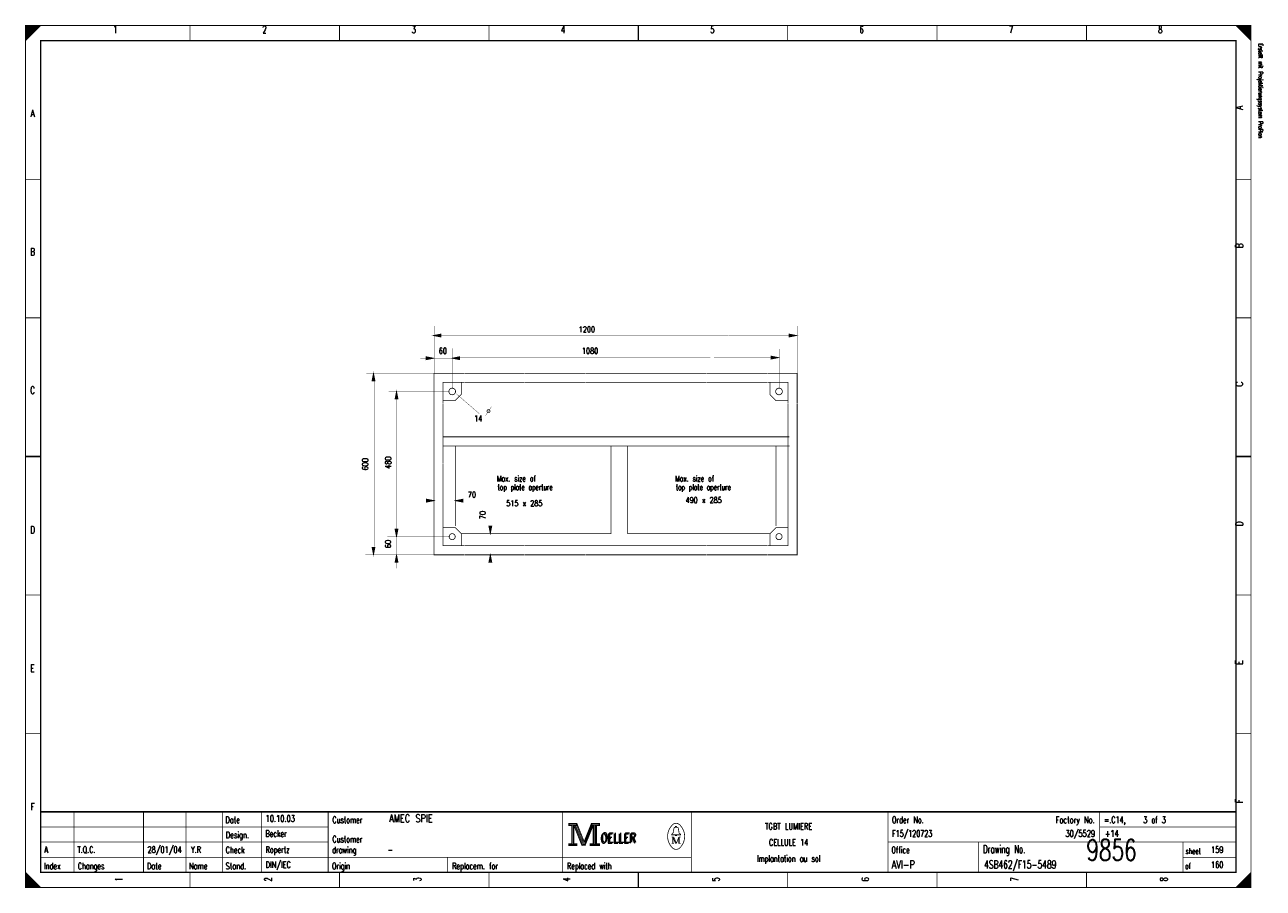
# Model space of a CAD drawing. Extents: x 0 to 409, y 0 to 285.
import ezdxf
from ezdxf.enums import TextEntityAlignment as Align

# ---------------------------------------------------------------- set-up
doc = ezdxf.new("R2010")
doc.units = 0
doc.header["$MEASUREMENT"] = 0
doc.linetypes.add('GESTRICHELT', pattern=[3.75, 3, -0.75])
doc.layers.get('0').update_dxf_attribs({"color": 9, "linetype": 'CONTINUOUS'})
doc.layers.add('1', color=7, linetype='CONTINUOUS')
doc.styles.get("Standard").update_dxf_attribs({"font": 'TXT', "bigfont": 'TXT'})

msp = doc.modelspace()

# ---------------------------------------------------------------- linework, layer by layer
at = {"color": 0, "const_width": 0.25, "flags": 128}
for points in [[(0, 142.5), (0, 285), (405, 285), (405, 0), (0, 0), (0, 142.5)], [(0, 285), (5, 285), (0, 280), (0, 285)], [(0.25, 285), (0.25, 280.25), (0.5, 280.5), (0.5, 285), (0.75, 285), (0.75, 280.75), (1, 281), (1, 285), (1.25, 285), (1.25, 281.25), (1.5, 281.5), (1.5, 285), (1.75, 285), (1.75, 281.75), (2, 282)], [(2, 282), (2, 285), (2.25, 285), (2.25, 282.25), (2.5, 282.5), (2.5, 285), (2.75, 285), (2.75, 282.75), (3, 283), (3, 285), (3.25, 285), (3.25, 283.25), (3.5, 283.5), (3.5, 285), (3.75, 285)], [(3.75, 285), (3.75, 283.75), (4, 284), (4, 285), (4.25, 285), (4.25, 284.25), (4.5, 284.5), (4.5, 285), (4.75, 285), (4.75, 284.75)], [(400, 285), (405, 280), (404.75, 280.25), (404.75, 285), (404.5, 285), (404.5, 280.5), (404.25, 280.75), (404.25, 285), (404, 285), (404, 281), (403.75, 281.25), (403.75, 285), (403.5, 285), (403.5, 281.5), (403.25, 281.75)], [(401.5, 283.5), (401.5, 285), (401.25, 285), (401.25, 283.75), (401, 284), (401, 285), (400.75, 285), (400.75, 284.25), (400.5, 284.5), (400.5, 285), (400.25, 285), (400.25, 284.75)], [(403.25, 281.75), (403.25, 285), (403, 285), (403, 282), (402.75, 282.25), (402.75, 285), (402.5, 285), (402.5, 282.5), (402.25, 282.75), (402.25, 285), (402, 285), (402, 283), (401.75, 283.25), (401.75, 285), (401.5, 285)], [(179.5, 21.2), (179.5, 20.5), (180.5, 20.5), (180.5, 14.5), (179.5, 14.5), (179.5, 13.8), (182.2, 13.8), (182.2, 14.5), (181.2, 14.5), (181.2, 20.5), (182.2, 20.5), (182.2, 21.2), (179.5, 21.2)], [(180.7, 20.7), (180.7, 14.3), (181, 14.3), (181, 20.7)], [(181.2, 20.5), (183.9, 13.8), (184.9, 13.8), (187.6, 20.5)], [(181.8, 20.5), (184.2, 14.6), (184.6, 14.6)], [(182.2, 21.2), (184.6, 15.2), (187, 21.2)], [(182.2, 20.5), (184.4, 14.9), (184.7, 14.9)], [(184.6, 14.2), (184.9, 14.2), (187.4, 20.5)], [(184.6, 14.6), (184.8, 14.6), (187.2, 20.5)], [(187.6, 20.5), (187.6, 14.5), (186.6, 14.5), (186.6, 13.8), (187.1, 13.8)], [(187, 21.2), (187, 20.5), (188, 20.5), (188, 14.5), (187, 14.5), (187, 13.8), (189.7, 13.8), (189.7, 14.5), (188.7, 14.5), (188.7, 20.5), (189.7, 20.5), (189.7, 21.2), (187, 21.2)], [(187.8, 20.7), (187.8, 14.3), (188.3, 14.3), (188.3, 20.7), (188.5, 20.7), (188.5, 14.3)], [(214.8, 17.4), (213.5, 17.4), (213.5, 17.6), (214, 18), (214.3, 19.6)], [(213.9, 16.7), (213.9, 14.6), (213.5, 14.6)], [(213.9, 16.7), (214.8, 14.6), (215.1, 14.6)], [(214.8, 19.9), (214.8, 20.2), (215.2, 20.2), (215.2, 19.9)], [(215.2, 17.4), (216.5, 17.4), (216.5, 17.6), (216, 18), (215.7, 19.6)], [(0, 5), (0, 0), (5, 0), (0, 5), (0.25, 4.75), (0.25, 0), (0.5, 0), (0.5, 4.5), (0.75, 4.25), (0.75, 0), (1, 0), (1, 4), (1.25, 3.75), (1.25, 0), (1.5, 0)], [(404.75, 4.75), (404.75, 0), (404.5, 0), (404.5, 4.5), (404.25, 4.25), (404.25, 0), (404, 0), (404, 4), (403.75, 3.75), (403.75, 0), (403.5, 0), (403.5, 3.5), (403.25, 3.25), (403.25, 0), (403, 0)], [(1.5, 0), (1.5, 3.5), (1.75, 3.25), (1.75, 0), (2, 0), (2, 3), (2.25, 2.75), (2.25, 0), (2.5, 0), (2.5, 2.5), (2.75, 2.25), (2.75, 0), (3, 0), (3, 2), (3.25, 1.75)], [(3.25, 1.75), (3.25, 0), (3.5, 0), (3.5, 1.5), (3.75, 1.25), (3.75, 0), (4, 0), (4, 1), (4.25, 0.75), (4.25, 0), (4.5, 0), (4.5, 0.5), (4.75, 0.25)], [(401.25, 1.25), (401.25, 0), (401, 0), (401, 1), (400.75, 0.75), (400.75, 0), (400.5, 0), (400.5, 0.5), (400.25, 0.25), (400.25, 0)], [(403, 0), (403, 3), (402.75, 2.75), (402.75, 0), (402.5, 0), (402.5, 2.5), (402.25, 2.25), (402.25, 0), (402, 0), (402, 2), (401.75, 1.75), (401.75, 0), (401.5, 0), (401.5, 1.5), (401.25, 1.25)]]:
    msp.add_lwpolyline(points, dxfattribs=at)
at = {"color": 0, "flags": 128}
for points, const_width in [([(0, 285), (405, 285), (405, 0), (0, 0)], 0.25), ([(5, 280), (400, 280), (400, 5), (5, 5)], 0.5), ([(5, 280), (400, 280), (400, 5), (5, 5)], 0.25), ([(179.7, 21), (182, 21), (182, 20.7), (179.7, 20.7)], 0.25), ([(187.2, 21), (189.5, 21), (189.5, 20.7), (187.2, 20.7)], 0.25), ([(214.8, 17.4), (215.2, 17.4), (215.2, 17.1), (214.8, 17.1)], 0.25), ([(179.7, 14.3), (182, 14.3), (182, 14), (179.7, 14)], 0.25), ([(186.8, 14.3), (189.5, 14.3), (189.5, 14), (186.8, 14)], 0.25)]:
    msp.add_lwpolyline(points, close=True, dxfattribs=dict(at, const_width=const_width))
at = {"color": 0}
for points, const_width in [([(54.375, 285), (54.375, 280)], 0.25), ([(103.75, 285), (103.75, 280)], 0.25), ([(153.125, 285), (153.125, 280)], 0.25), ([(202.5, 280), (202.5, 285)], 0.5), ([(202.5, 285), (202.5, 280)], 0.25), ([(251.875, 285), (251.875, 280)], 0.25), ([(301.25, 285), (301.25, 280)], 0.25), ([(350.625, 285), (350.625, 280)], 0.25), ([(0, 234.167), (5, 234.167)], 0.25), ([(405, 234.167), (400, 234.167)], 0.25), ([(0, 188.334), (5, 188.334)], 0.25), ([(405, 188.334), (400, 188.334)], 0.25), ([(5, 142.5), (0, 142.5)], 0.5), ([(0, 142.5), (5, 142.5)], 0.25), ([(400, 142.5), (405, 142.5)], 0.5), ([(405, 142.5), (400, 142.5)], 0.25), ([(0, 96.667), (5, 96.667)], 0.25), ([(405, 96.667), (400, 96.667)], 0.25), ([(0, 50.834), (5, 50.834)], 0.25), ([(405, 50.834), (400, 50.834)], 0.25), ([(400, 25), (5, 25)], 0.5), ([(16, 5), (16, 25)], 0.25), ([(39, 5), (39, 25)], 0.25), ([(53, 5), (53, 25)], 0.25), ([(65, 25), (65, 5)], 0.25), ([(78, 25), (78, 5)], 0.25), ([(100, 25), (100, 5)], 0.25), ([(177.5, 25), (177.5, 5)], 0.25), ([(220, 25), (220, 5)], 0.25), ([(285, 25), (285, 5)], 0.25), ([(355, 25), (355, 15)], 0.25), ([(181.5, 20.5), (184, 14.2)], 0.25), ([(184.7, 14.9), (187, 20.6)], 0.25), ([(5, 20), (100, 20)], 0.25), ([(213.5, 16.7), (214.2, 16.7)], 0.25), ([(214.2, 16.7), (215.1, 14.6)], 0.25), ([(214.6, 19.9), (215.5, 19.9)], 0.25), ([(215.1, 14.6), (215.9, 16.7)], 0.25), ([(215.9, 14.6), (215.9, 16.7)], 0.25), ([(215.9, 16.7), (216.5, 16.7)], 0.25), ([(216.1, 16.7), (216.1, 14.6)], 0.25), ([(355, 20), (400, 20)], 0.25), ([(5, 15), (100, 15)], 0.25), ([(184, 14.2), (184.6, 14.2)], 0.25), ([(213.9, 14.6), (214.3, 14.6)], 0.25), ([(216.5, 14.6), (215.7, 14.6)], 0.25), ([(285, 15), (400, 15)], 0.25), ([(315, 15), (315, 5)], 0.25), ([(382.5, 15), (382.5, 5)], 0.25), ([(5, 10), (220, 10)], 0.25), ([(139.5, 10), (139.5, 5)], 0.25), ([(382.5, 10), (400, 10)], 0.25), ([(54.375, 0), (54.375, 5)], 0.25), ([(103.75, 0), (103.75, 5)], 0.25), ([(153.125, 0), (153.125, 5)], 0.25), ([(202.5, 5), (202.5, 0)], 0.5), ([(202.5, 0), (202.5, 5)], 0.25), ([(251.875, 0), (251.875, 5)], 0.25), ([(301.25, 0), (301.25, 5)], 0.25), ([(350.625, 0), (350.625, 5)], 0.25), ([(405, 5), (400, 0)], 0.25), ([(4.75, 0), (4.75, 0.25)], 0.25)]:
    msp.add_lwpolyline(points, dxfattribs=dict(at, const_width=const_width))
at = {"color": 0, "const_width": 0.25, "flags": 128}
for points in [[(213.499601, 20.388348, 0.373815), (213.488, 13.425, 0.373815)], [(216.493359, 20.403602, 0.530775), (213.513, 20.413, 0.530775)], [(216.498075, 13.401685, 0.378582), (216.463, 20.438, 0.378582)], [(214.6, 19.9, 0.414214), (214.3, 19.6, 0.414214)], [(215.7, 19.6, 0.414214), (215.4, 19.9, 0.414214)], [(213.502705, 13.401803, 0.532213), (216.488, 13.388, 0.532213)]]:
    msp.add_lwpolyline(points, format="xyb", dxfattribs=at)
at = {"layer": '1', "color": 0}
for points, const_width in [([(135, 185.6), (135, 170)], 0.1), ([(255, 185.6), (255, 170)], 0.1), ([(137.3, 182.2), (134.8, 182.5)], 0.25), ([(134.9, 182.5), (137.3, 182.8)], 0.25), ([(134.9, 182.5), (137.3, 182.6)], 0.25), ([(135.1, 182.5), (137.3, 182.4)], 0.25), ([(137.3, 182.5), (164.9, 182.5)], 0.1), ([(164.9, 182.5), (185, 182.5)], 0.1), ([(184.9, 182.5), (204.9, 182.5)], 0.1), ([(204.9, 182.5), (232.3, 182.5)], 0.1), ([(232.4, 182.5), (252.4, 182.5)], 0.1), ([(252.3, 182.8), (254.8, 182.5)], 0.25), ([(252.3, 182.6), (254.6, 182.5)], 0.25), ([(252.3, 182.4), (254.8, 182.5)], 0.25), ([(254.8, 182.5), (252.3, 182.2)], 0.25), ([(141, 178.3), (141, 165.3)], 0.1), ([(249.1, 178), (249.1, 165)], 0.1), ([(130.5, 175), (141, 175)], 0.1), ([(132.4, 175.3), (134.9, 175)], 0.25), ([(132.4, 175.1), (134.7, 175)], 0.25), ([(134.9, 175), (132.4, 174.7)], 0.25), ([(132.4, 174.9), (134.9, 175)], 0.25), ([(143.5, 174.7), (141, 175)], 0.25), ([(141.1, 175), (143.5, 175.3)], 0.25), ([(141.1, 175), (143.5, 175.1)], 0.25), ([(141.3, 175), (143.5, 174.9)], 0.25), ([(164.9, 175.1), (143.4, 175.1)], 0.1), ([(164.9, 175.1), (185, 175.1)], 0.1), ([(185, 175.1), (205, 175.1)], 0.1), ([(205, 175.1), (226.3, 175.1)], 0.1), ([(227.5, 175.1), (247.5, 175.1)], 0.1), ([(246.4, 175.5), (248.9, 175.2)], 0.25), ([(246.4, 175.3), (248.7, 175.2)], 0.25), ([(248.9, 175.2), (246.4, 174.9)], 0.25), ([(246.4, 175.1), (248.9, 175.2)], 0.25), ([(112.6, 170.1), (135, 170.1)], 0.1), ([(115, 169.8), (114.6, 167.5)], 0.25), ([(115, 169.8), (114.8, 167.5)], 0.25), ([(115, 169.7), (115.3, 167.5)], 0.25), ([(115, 169.7), (115.1, 167.5)], 0.25), ([(145.1, 170), (165, 170)], 0.25), ([(165.1, 170), (185, 170)], 0.25), ([(185.1, 170), (205, 170)], 0.25), ([(205.1, 170), (225, 170)], 0.25), ([(225.1, 170), (245, 170)], 0.25), ([(115.2, 112.7), (115.2, 167.4)], 0.1), ([(120, 164.1), (140, 164.1)], 0.1), ([(122.6, 163.8), (122.2, 161.5)], 0.25), ([(122.6, 163.8), (122.4, 161.5)], 0.25), ([(122.6, 163.7), (122.7, 161.5)], 0.25), ([(122.6, 163.7), (122.9, 161.5)], 0.25), ([(145.1, 167), (165, 167)], 0.25), ([(165.1, 167), (185, 167)], 0.25), ([(185.1, 167), (205, 167)], 0.25), ([(205.1, 167), (225, 167)], 0.25), ([(225.1, 167), (245, 167)], 0.25), ([(122.5, 118.2), (122.5, 161.5)], 0.1), ([(135, 140.2), (135, 160.1)], 0.25), ([(138, 140.1), (138, 160)], 0.25), ([(142.4, 163.2), (149.9, 156.7)], 0.1), ([(252, 140.1), (252, 160)], 0.25), ([(255, 140.1), (255, 160)], 0.25), ([(154, 159), (152, 156)], 0.1), ([(159, 149), (138, 149)], 0.25), ([(252.4, 149), (158.4, 149)], 0.25), ([(159, 146), (138, 146)], 0.25), ([(252.5, 146), (158.5, 146)], 0.25), ([(135, 120), (135, 140.6)], 0.25), ([(138, 120), (138, 140)], 0.25), ([(252, 120), (252, 140.5)], 0.25), ([(255, 119.9), (255, 140.6)], 0.25), ([(130.5, 127.9), (132.5, 127.9)], 0.1), ([(132.5, 128.2), (135, 127.9)], 0.25), ([(132.5, 128), (134.8, 127.9)], 0.25), ([(132.5, 127.8), (135, 127.9)], 0.25), ([(135, 127.9), (132.5, 127.6)], 0.25), ([(144.6, 127.6), (142.1, 127.9)], 0.25), ([(142.2, 127.9), (144.6, 128.2)], 0.25), ([(142.2, 127.9), (144.6, 128)], 0.25), ([(142.4, 127.9), (144.6, 127.8)], 0.25), ([(144.6, 127.9), (146.6, 127.9)], 0.1), ([(153.6, 117.1), (153.3, 119.5)], 0.25), ([(153.6, 117.1), (153.5, 119.5)], 0.25), ([(153.6, 117), (153.7, 119.5)], 0.25), ([(153.6, 117), (153.9, 119.5)], 0.25), ([(153.6, 119.5), (153.6, 121.5)], 0.1), ([(119.6, 116), (140.3, 116)], 0.1), ([(122.6, 116.1), (122.3, 118.5)], 0.25), ([(122.6, 116.1), (122.5, 118.5)], 0.25), ([(122.6, 116), (122.7, 118.5)], 0.25), ([(122.6, 116), (122.9, 118.5)], 0.25), ([(122.6, 116), (122.6, 110.1)], 0.1), ([(115, 110.1), (114.7, 112.5)], 0.25), ([(115, 110.1), (114.9, 112.5)], 0.25), ([(115, 110), (115.1, 112.5)], 0.25), ([(115, 110), (115.3, 112.5)], 0.25), ([(145.1, 113), (165, 113)], 0.25), ([(165.1, 113), (185, 113)], 0.25), ([(185, 113), (205, 113)], 0.25), ([(205.1, 113), (225, 113)], 0.25), ([(225.1, 113), (245, 113)], 0.25), ([(112.3, 110), (135, 110)], 0.1), ([(122.6, 109.8), (122.2, 107.5)], 0.25), ([(122.6, 109.8), (122.4, 107.5)], 0.25), ([(122.6, 109.7), (122.7, 107.5)], 0.25), ([(122.6, 109.7), (122.9, 107.5)], 0.25), ([(122.6, 110.1), (122.6, 105.5)], 0.1), ([(145.1, 110), (165, 110)], 0.25), ([(153.6, 109.8), (153.2, 107.5)], 0.25), ([(153.6, 109.8), (153.4, 107.5)], 0.25), ([(153.6, 109.7), (153.9, 107.5)], 0.25), ([(153.6, 109.7), (153.7, 107.5)], 0.25), ([(153.6, 110.1), (153.6, 105.5)], 0.1), ([(165.1, 110), (185, 110)], 0.25), ([(185.1, 110), (205, 110)], 0.25), ([(205.1, 110), (225, 110)], 0.25), ([(225.1, 110), (245, 110)], 0.25)]:
    msp.add_lwpolyline(points, dxfattribs=dict(at, const_width=const_width))
at = {"layer": '1', "color": 0, "const_width": 0.25, "flags": 128}
for points in [[(134.8, 182.5), (137.3, 183), (137.3, 182), (134.8, 182.5)], [(254.8, 182.5), (252.3, 183), (252.3, 182), (254.8, 182.5)], [(134.9, 175), (132.4, 175.5), (132.4, 174.5), (134.9, 175)], [(141, 175), (143.5, 175.5), (143.5, 174.5), (141, 175)], [(248.9, 175.2), (246.4, 175.7), (246.4, 174.7), (248.9, 175.2)], [(115, 170), (114.5, 167.5), (115.5, 167.5), (115, 170)], [(135, 160.1), (135, 170), (145, 170)], [(245.1, 170), (255, 170), (255, 160.1)], [(122.6, 164), (122.1, 161.5), (123.1, 161.5), (122.6, 164)], [(144, 167), (144, 163), (142, 161), (138, 161)], [(145, 167), (138, 167), (138, 160.1)], [(252, 160.1), (252, 167), (245.1, 167)], [(246, 167), (246, 163), (248, 161), (252, 161)], [(135, 127.9), (132.5, 128.4), (132.5, 127.4), (135, 127.9)], [(142.1, 127.9), (144.6, 128.4), (144.6, 127.4), (142.1, 127.9)], [(135, 120), (135, 110), (145, 110)], [(138, 120), (138, 113), (145, 113)], [(144, 113), (144, 117), (142, 119), (138, 119)], [(153.6, 117), (153.1, 119.5), (154.1, 119.5), (153.6, 117)], [(245.1, 113), (252, 113), (252, 120)], [(245.1, 110), (255, 110), (255, 120)], [(252, 119), (248, 119), (246, 117), (246, 113)], [(122.6, 116), (122.1, 118.5), (123.1, 118.5), (122.6, 116)], [(115, 110), (114.5, 112.5), (115.5, 112.5), (115, 110)], [(122.6, 110), (122.1, 107.5), (123.1, 107.5), (122.6, 110)], [(153.6, 110), (153.1, 107.5), (154.1, 107.5), (153.6, 110)]]:
    msp.add_lwpolyline(points, dxfattribs=at)
for points in [[(142.1, 164, 1), (139.9, 164, 1)], [(250.1, 164, 1), (247.9, 164, 1)], [(153.5, 157.5, 1), (152.5, 157.5, 1)], [(142, 116, 1), (140, 116, 1)], [(250, 116, 1), (248, 116, 1)]]:
    msp.add_lwpolyline(points, format="xyb", close=True, dxfattribs=at)
at = {"layer": '1', "color": 0, "linetype": 'GESTRICHELT', "const_width": 0.25}
for points in [[(142, 146), (142, 119.5)], [(248, 146), (248, 119.5)], [(226, 117), (246, 117)]]:
    msp.add_lwpolyline(points, dxfattribs=at)
at = {"layer": '1', "color": 0, "linetype": 'GESTRICHELT', "const_width": 0.25, "flags": 128}
for points in [[(193.5, 146), (193.5, 117), (144, 117)], [(226, 117), (199, 117), (199, 146)]]:
    msp.add_lwpolyline(points, dxfattribs=at)

# ---------------------------------------------------------------- texts
at = {"color": 0}
for s, height, width, p in [('1', 2.38125, 0.672, (29.654421, 284.858032)), ('2', 2.38125, 0.672, (78.988169, 284.858032)), ('3', 2.38125, 0.672, (128.321918, 284.858032)), ('4', 2.38125, 0.672, (177.655666, 284.858032)), ('5', 2.38125, 0.672, (226.989415, 284.858032)), ('6', 2.38125, 0.672, (276.323163, 284.858032)), ('7', 2.38125, 0.672, (325.656912, 284.858032)), ('8', 2.38125, 0.672, (374.99066, 284.858032)), ('A', 2.38125, 0.76, (2.325654, 257.174346)), ('B', 2.38125, 0.76, (2.325654, 211.389788)), ('C', 2.38125, 0.76, (2.325654, 165.60523)), ('D', 2.38125, 0.76, (2.325654, 119.465753)), ('E', 2.38125, 0.76, (2.325654, 73.681196)), ('F', 2.38125, 0.76, (2.325654, 27.896638)), ('TGBT LUMIERE', 2.143125, 0.754667, (252.188667, 21.295143)), ('CELLULE 14', 2.143125, 0.736, (252.188667, 15.971357)), ('Implantation au sol', 2.143125, 0.618526, (252.188667, 10.647572))]:
    msp.add_text(s, height=height, dxfattribs=dict(at, width=width)).set_placement(p, align=Align.TOP_CENTER)
at = {"color": 0, "width": 0.622634}
msp.add_text('Erstellt mit Projektierungssystem ProPlan', height=1.42875, rotation=270, dxfattribs=at).set_placement((407.023879, 279.056912), align=Align.BOTTOM_LEFT)
at = {"color": 0, "width": 0.76}
for s, p in [('A', (399.909527, 257.174346)), ('B', (399.909527, 211.389788)), ('C', (399.921949, 165.60523)), ('D', (399.921949, 119.465753)), ('E', (399.909527, 73.681196)), ('F', (399.909527, 27.896638))]:
    msp.add_text(s, height=2.38125, rotation=90, dxfattribs=at).set_placement(p, align=Align.TOP_LEFT)
at = {"color": 0}
for s, height, width, p in [('Date', 2.143125, 0.64, (66.054919, 23.424658)), ('Customer', 2.143125, 0.62, (101.403082, 23.424658)), ('Order No.', 2.143125, 0.656889, (286.328331, 23.424658)), ('=.C14,    3 of 3', 2.143125, 0.682, (356.433717, 23.424658)), ('Design.', 2.143125, 0.636571, (66.191563, 18.455791)), ('Customer', 2.143125, 0.62, (101.403082, 17.036115)), ('OELLER', 3.095625, 0.76, (189.964259, 17.745953)), ('OELLER', 3.095625, 0.76, (189.964259, 17.745953)), ('OELLER', 3.095625, 0.76, (190.319178, 18.100872)), ('Check', 2.143125, 0.632, (66.11703, 13.486924)), ('drawing', 2.143125, 0.6, (101.328549, 13.486924)), ('Office', 2.143125, 0.626667, (286.154421, 13.486924)), ('Drawing No.', 2.619375, 0.646545, (316.427242, 13.983811)), ('sheet', 1.905, 0.6, (383.377397, 12.990037)), ('Index', 2.143125, 0.632, (6.086021, 8.163138)), ('Changes', 2.143125, 0.622857, (17.262422, 8.163138)), ('Stand.', 2.143125, 0.642667, (66.11703, 8.163138)), ('Origin', 2.143125, 0.626667, (101.266438, 8.163138)), ('Replacem. for', 2.143125, 0.627077, (140.973007, 8.163138)), ('Replaced with', 2.143125, 0.619692, (178.949346, 8.163138)), ('of', 1.905, 0.6, (383.228331, 8.021171)), ('Date', 2.143125, 0.64, (40.145828, 8.163138)), ('Name', 2.143125, 0.64, (54.03736, 8.163138))]:
    msp.add_text(s, height=height, dxfattribs=dict(at, width=width)).set_placement(p, align=Align.TOP_LEFT)
for s, height, width, p in [('10.10.03', 2.143125, 0.678, (79.33599, 21.082192)), ('AMEC SPIE', 2.619375, 0.752889, (120.157005, 20.769863)), ('Becker', 2.143125, 0.626667, (79.273879, 16.113325)), ('F15/120723', 2.143125, 0.6832, (286.390442, 16.113325)), ('+14', 2.143125, 0.68, (356.701681, 16.113325)), ('A', 2.143125, 0.76, (6.212017, 10.789539)), ('T.Q.C.', 2.143125, 0.728, (17.163045, 10.789539)), ('28/01/04', 2.143125, 0.678, (40.294894, 10.789539)), ('Y.R', 2.143125, 0.738667, (54.665567, 10.789539)), ('Ropertz', 2.143125, 0.622857, (79.323568, 10.789539)), ('-', 2.143125, 0.696, (119.651245, 10.789539)), ('9856', 7, 0.6928, (350.581462, 6.783637)), ('159', 2.143125, 0.672, (391.771233, 10.789539)), ('DIN/IEC', 2.143125, 0.750857, (79.348412, 5.820672)), ('AVI-P', 2.619375, 0.7472, (286.241376, 5.508344)), ('4SB462/F15-5489', 2.619375, 0.6928, (316.787484, 5.508344)), ('160', 2.143125, 0.672, (391.771233, 5.820672))]:
    msp.add_text(s, height=height, dxfattribs=dict(at, width=width)).set_placement(p, align=Align.BOTTOM_LEFT)
at = {"color": 0, "width": 0.646545}
msp.add_text('Factory No.', height=2.143125, dxfattribs=at).set_placement((353.349471, 23.424658), align=Align.TOP_RIGHT)
at = {"color": 0, "width": 0.675429}
msp.add_text('30/5529', height=2.143125, dxfattribs=at).set_placement((353.464819, 16.113325), align=Align.BOTTOM_RIGHT)
at = {"color": 0, "width": 0.672}
for s, p in [('1', (29.654421, 2.697385)), ('2', (78.988169, 2.697385)), ('3', (128.321918, 2.697385)), ('4', (177.655666, 2.697385)), ('5', (226.989415, 2.697385)), ('6', (276.323163, 2.697385)), ('7', (325.656912, 2.697385)), ('8', (374.99066, 2.697385))]:
    msp.add_text(s, height=2.38125, rotation=90, dxfattribs=at).set_placement(p, align=Align.TOP_CENTER)
at = {"layer": '1', "color": 0}
for s, width, p in [('1200', 0.672, (182.823288, 185.480697)), ('1080', 0.672, (183.888045, 178.382316)), ('14', 0.672, (148.296762, 156.022416)), ('Max. size of', 0.637333, (155.755386, 136.146949)), ('Max. size of', 0.637333, (214.671949, 136.146949)), ('top plate aperture', 0.610667, (155.991407, 133.307597)), ('top plate aperture', 0.610667, (214.90797, 133.307597)), ('70', 0.672, (146.167248, 130.823163)), ('515 x 285', 0.669333, (158.875125, 127.983811)), ('490 x 285', 0.669333, (218.146606, 129.048568))]:
    msp.add_text(s, height=1.905, dxfattribs=dict(at, width=width)).set_placement(p, align=Align.TOP_LEFT)
at = {"layer": '1', "color": 0, "width": 0.672}
msp.add_text('60', height=1.905, dxfattribs=at).set_placement((137.904732, 178.382316), align=Align.TOP_CENTER)
msp.add_text('600', height=1.905, rotation=90, dxfattribs=at).set_placement((113.770237, 139.937484), align=Align.BOTTOM_CENTER)
for s, p in [('480', (121.372603, 138.470029)), ('70', (152.555791, 121.788834)), ('60', (121.322914, 112.206019))]:
    msp.add_text(s, height=1.905, rotation=90, dxfattribs=at).set_placement(p, align=Align.BOTTOM_LEFT)

doc.saveas('drawing.dxf')
